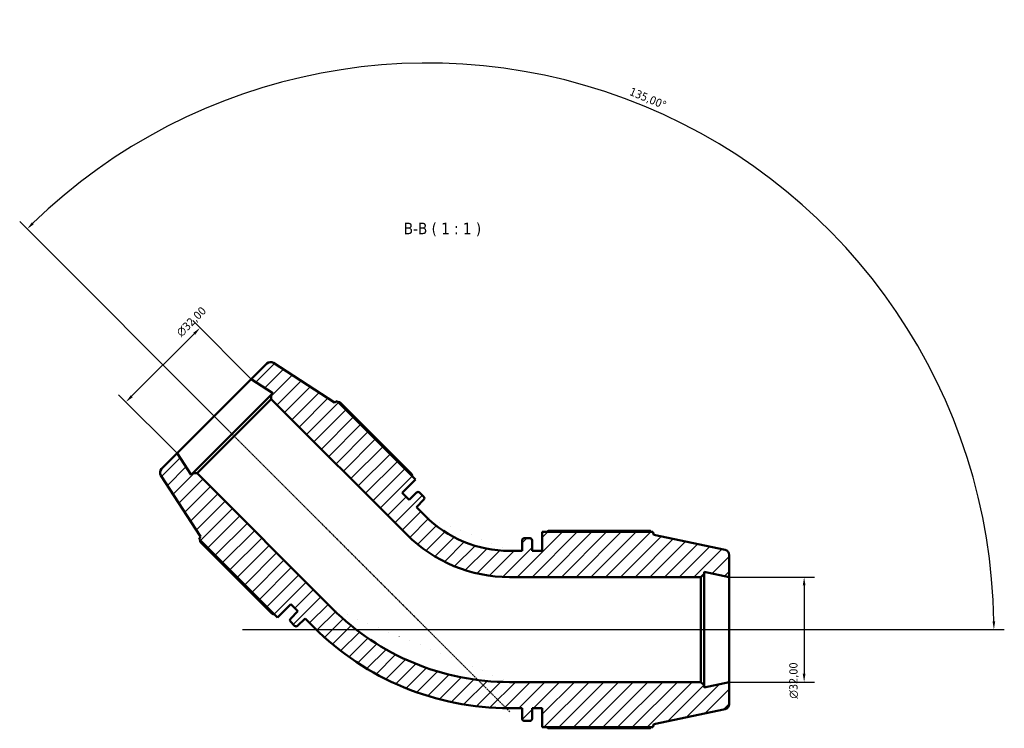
# Model space of a CAD drawing. Header units: millimetres. Extents: x 0 to 914, y 0 to 928.
# Tile 6 of 6: x 301 to 601, y 712 to 928. Entities that reach past the tile are written whole.
import ezdxf

# ---------------------------------------------------------------- set-up
doc = ezdxf.new("R2010")
doc.units = ezdxf.units.MM
doc.linetypes.add('CHAIN', pattern=[0.7087, 0.4724, -0.0591, 0.1181, -0.0591])
for name, color, linetype, lineweight in [('Centerline (ISO)', 7, 'Continuous', 25), ('Dimension (ISO)', 7, 'Continuous', 25), ('Hatch (ISO)', 7, 'Continuous', 18), ('Symbol (ISO)', 7, 'Continuous', 25), ('Visible (ISO)', 7, 'Continuous', 50)]:
    doc.layers.add(name, color=color, linetype=linetype, lineweight=lineweight)
doc.styles.add('Label Text (ISO)', font='tahoma.ttf')
doc.styles.add('Note Text (ISO)', font='tahoma.ttf')
doc.dimstyles.new('Default (ISO)', dxfattribs={"dimtxt": 2.5, "dimasz": 2.5, "dimexe": 3.175, "dimexo": 0, "dimgap": 0.762, "dimtad": 1, "dimrnd": 1e-08, "dimzin": 0, "dimtxsty": 'Note Text (ISO)', "dimcen": 0.09, "dimdle": 10, "dimclrd": 256, "dimclre": 256, "dimclrt": 232, "dimazin": 0, "dimtfac": 1.40208, "dimtmove": 0, "dimatfit": 3, "dimfxl": 1, "dimtolj": 1, "dimtzin": 0, "dimlwd": -1, "dimlwe": -1, "dimarcsym": 0})

# ---------------------------------------------------------------- blocks, each defined once
blk = doc.blocks.new('*D7')
at = {"layer": 'Defpoints', "color": 0, "transparency": 16777216}
for p in [(355.56, 833.64), (371.19, 818.01), (348.57, 795.39)]:
    blk.add_point(p, dxfattribs=at)
at = {"layer": 'Dimension (ISO)', "transparency": 16777216}
for p, q in [((371.19, 818.01), (353.32, 835.89)), ((334.7, 812.78), (353.8, 831.87)), ((348.57, 795.39), (330.69, 813.26))]:
    blk.add_line(p, q, dxfattribs=at)
for points in [[(353.5, 832.17), (354.09, 831.58), (355.56, 833.64)], [(334.41, 813.08), (335, 812.49), (332.94, 811.02)]]:
    blk.add_solid(points, dxfattribs=at)
at = {"layer": 'Dimension (ISO)', "color": 232, "true_color": 0xca0064, "transparency": 16777216, "insert": (348.08, 832.56), "char_height": 2.5, "attachment_point": 1, "rotation": 45, "style": 'Note Text (ISO)'}
blk.add_mtext('\\A1;\\fAIGDT|b0|i0;\\H2.5000;\\ln\\fTahoma|b0|i0;\\H2.5000;32,00', dxfattribs=at)
blk = doc.blocks.new('*D8')
at = {"layer": 'Defpoints', "color": 0, "transparency": 16777216}
for p in [(516.93, 757.65), (516.93, 725.65), (539.79, 725.65)]:
    blk.add_point(p, dxfattribs=at)
at = {"layer": 'Dimension (ISO)', "transparency": 16777216}
for p, q in [((516.93, 757.65), (542.96, 757.65)), ((539.79, 755.15), (539.79, 728.15)), ((516.93, 725.65), (542.96, 725.65))]:
    blk.add_line(p, q, dxfattribs=at)
for points in [[(539.37, 755.15), (540.2, 755.15), (539.79, 757.65)], [(539.37, 728.15), (540.2, 728.15), (539.79, 725.65)]]:
    blk.add_solid(points, dxfattribs=at)
at = {"layer": 'Dimension (ISO)', "color": 232, "true_color": 0xca0064, "transparency": 16777216, "insert": (535.26, 720.59), "char_height": 2.5, "attachment_point": 1, "rotation": 90, "style": 'Note Text (ISO)'}
blk.add_mtext('\\A1;\\fAIGDT|b0|i0;\\H2.5000;\\ln\\fTahoma|b0|i0;\\H2.5000;32,00', dxfattribs=at)
blk = doc.blocks.new('*D9')
at = {"layer": 'Defpoints', "color": 0, "transparency": 16777216}
for p in [(547.07, 863.78), (364.21, 802.37), (424.93, 741.65), (424.94, 741.65)]:
    blk.add_point(p, dxfattribs=at)
at = {"layer": 'Dimension (ISO)', "transparency": 16777216}
for p, q in [((364.21, 802.37), (300.55, 866.03)), ((424.94, 741.65), (600.84, 741.65))]:
    blk.add_line(p, q, dxfattribs=at)
blk.add_arc((424.93, 741.65), 172.73, 0.8293, 134.1707, dxfattribs=at)
for points in [[(304.87, 865.24), (304.28, 865.83), (302.8, 863.78)], [(598.06, 744.15), (597.23, 744.14), (597.66, 741.65)]]:
    blk.add_solid(points, dxfattribs=at)
at = {"layer": 'Dimension (ISO)', "color": 232, "true_color": 0xca0064, "transparency": 16777216, "insert": (487.23, 907.06), "char_height": 2.5, "attachment_point": 1, "rotation": 337.5, "style": 'Note Text (ISO)'}
blk.add_mtext('\\A1;135,00°', dxfattribs=at)

msp = doc.modelspace()

# ---------------------------------------------------------------- hatches: boundary and pattern name
at = {"layer": 'Hatch (ISO)'}
h = msp.add_hatch(dxfattribs=at)
h.set_pattern_fill('ANSI31', color=256, scale=25.4, style=0)
h.set_pattern_definition([(45, (0, 0), (-2.245064, 2.245064), [])])
edge = h.paths.add_edge_path()
edge.add_ellipse((377.065, 821.622), major_axis=(0.871, 1.342), ratio=1, start_angle=0, end_angle=78)
edge.add_line((375.933, 822.753), (371.193, 818.013))
edge.add_line((371.193, 818.013), (377.766, 813.744))
edge.add_line((377.766, 813.744), (377.293, 813.27))
edge.add_line((377.293, 813.27), (377.293, 811.913))
edge.add_line((377.293, 811.913), (418.569, 770.637))
edge.add_ellipse((449.933, 802.001), major_axis=(-31.364, -31.364), ratio=1, start_angle=0, end_angle=45)
edge.add_line((449.933, 757.645), (508.306, 757.645))
edge.add_line((508.306, 757.645), (509.266, 758.605))
edge.add_line((509.266, 758.605), (509.266, 759.275))
edge.add_line((509.266, 759.275), (516.933, 757.645))
edge.add_line((516.933, 757.645), (516.933, 764.35))
edge.add_ellipse((515.333, 764.35), major_axis=(1.6, 0), ratio=1, start_angle=0, end_angle=78)
edge.add_line((515.665, 765.915), (493.933, 770.534))
edge.add_line((493.933, 770.534), (493.65, 771.405))
edge.add_line((493.65, 771.405), (459.893, 771.405))
edge.add_line((459.893, 771.405), (459.893, 765.645))
edge.add_line((459.893, 765.645), (456.826, 765.645))
edge.add_line((456.826, 765.645), (456.826, 768.845))
edge.add_ellipse((456.186, 768.845), major_axis=(0.64, 0), ratio=1, start_angle=0, end_angle=90)
edge.add_line((456.186, 769.485), (454.399, 769.485))
edge.add_ellipse((454.399, 768.845), major_axis=(0, 0.64), ratio=1, start_angle=0, end_angle=90)
edge.add_line((453.759, 768.845), (453.759, 765.645))
edge.add_line((453.759, 765.645), (449.933, 765.645))
edge.add_ellipse((449.933, 802.001), major_axis=(0, -36.355), ratio=1, start_angle=315, end_angle=360, ccw=False)
edge.add_line((424.226, 776.294), (421.52, 778.999))
edge.add_line((421.52, 778.999), (423.783, 781.262))
edge.add_ellipse((423.33, 781.715), major_axis=(0.453, -0.453), ratio=1, start_angle=0, end_angle=90)
edge.add_line((423.783, 782.167), (422.519, 783.431))
edge.add_ellipse((422.067, 782.978), major_axis=(0.453, 0.453), ratio=1, start_angle=0, end_angle=90)
edge.add_line((421.614, 783.431), (419.351, 781.168))
edge.add_line((419.351, 781.168), (417.183, 783.336))
edge.add_line((417.183, 783.336), (421.256, 787.409))
edge.add_line((421.256, 787.409), (397.386, 811.279))
edge.add_line((397.386, 811.279), (396.57, 810.863))
edge.add_line((396.57, 810.863), (377.936, 822.964))
edge = h.paths.add_edge_path()
edge.add_ellipse((344.956, 789.513), major_axis=(-1.131, 1.131), ratio=1, start_angle=0, end_angle=78)
edge.add_line((343.614, 788.642), (355.715, 770.008))
edge.add_line((355.715, 770.008), (355.299, 769.192))
edge.add_line((355.299, 769.192), (379.169, 745.322))
edge.add_line((379.169, 745.322), (383.242, 749.395))
edge.add_line((383.242, 749.395), (385.41, 747.227))
edge.add_line((385.41, 747.227), (383.147, 744.964))
edge.add_ellipse((383.6, 744.511), major_axis=(-0.453, 0.453), ratio=1, start_angle=0, end_angle=90)
edge.add_line((383.147, 744.059), (384.411, 742.796))
edge.add_ellipse((384.863, 743.248), major_axis=(-0.453, -0.453), ratio=1, start_angle=0, end_angle=90)
edge.add_line((385.316, 742.796), (387.579, 745.058))
edge.add_line((387.579, 745.058), (390.285, 742.352))
edge.add_ellipse((449.933, 802.001), major_axis=(-59.648, -59.648), ratio=1, start_angle=0, end_angle=45)
edge.add_line((449.933, 717.645), (453.759, 717.645))
edge.add_line((453.759, 717.645), (453.759, 714.445))
edge.add_ellipse((454.399, 714.445), major_axis=(-0.64, 0), ratio=1, start_angle=0, end_angle=90)
edge.add_line((454.399, 713.805), (456.186, 713.805))
edge.add_ellipse((456.186, 714.445), major_axis=(0, -0.64), ratio=1, start_angle=0, end_angle=90)
edge.add_line((456.826, 714.445), (456.826, 717.645))
edge.add_line((456.826, 717.645), (459.893, 717.645))
edge.add_line((459.893, 717.645), (459.893, 711.885))
edge.add_line((459.893, 711.885), (493.65, 711.885))
edge.add_line((493.65, 711.885), (493.933, 712.756))
edge.add_line((493.933, 712.756), (515.665, 717.376))
edge.add_ellipse((515.333, 718.941), major_axis=(0.333, -1.565), ratio=1, start_angle=0, end_angle=78)
edge.add_line((516.933, 718.941), (516.933, 725.645))
edge.add_line((516.933, 725.645), (509.266, 724.016))
edge.add_line((509.266, 724.016), (509.266, 724.685))
edge.add_line((509.266, 724.685), (508.306, 725.645))
edge.add_line((508.306, 725.645), (449.933, 725.645))
edge.add_ellipse((449.933, 802.001), major_axis=(0, -76.355), ratio=1, start_angle=315, end_angle=360, ccw=False)
edge.add_line((395.941, 748.009), (354.665, 789.285))
edge.add_line((354.665, 789.285), (353.308, 789.285))
edge.add_line((353.308, 789.285), (352.834, 788.812))
edge.add_line((352.834, 788.812), (348.565, 795.385))
edge.add_line((348.565, 795.385), (343.825, 790.645))

# ---------------------------------------------------------------- linework, layer by layer
at = {"layer": 'Centerline (ISO)', "linetype": 'CHAIN'}
for p, q in [((364.211, 802.367), (449.97, 716.608)), ((368.495, 741.645), (510.806, 741.645))]:
    msp.add_line(p, q, dxfattribs=at)
at = {"layer": 'Visible (ISO)'}
for p, q in [((396.57, 810.863), (377.936, 822.964)), ((375.933, 822.753), (371.193, 818.013)), ((371.193, 818.013), (348.565, 795.385)), ((371.193, 818.013), (377.766, 813.744)), ((377.293, 813.27), (353.308, 789.285)), ((354.665, 789.285), (377.293, 811.913)), ((377.766, 813.744), (377.293, 813.27)), ((377.293, 813.27), (377.293, 811.913)), ((377.293, 811.913), (418.569, 770.637)), ((397.386, 811.279), (396.57, 810.863)), ((421.256, 787.409), (397.386, 811.279)), ((420.145, 789.014), (398.148, 811.012)), ((348.565, 795.385), (343.825, 790.645)), ((352.834, 788.812), (348.565, 795.385)), ((343.614, 788.642), (355.715, 770.008)), ((353.308, 789.285), (352.834, 788.812)), ((354.665, 789.285), (353.308, 789.285)), ((395.941, 748.009), (354.665, 789.285)), ((417.183, 783.336), (421.256, 787.409)), ((419.351, 781.168), (417.183, 783.336)), ((421.614, 783.431), (419.351, 781.168)), ((421.52, 778.999), (423.783, 781.262)), ((423.783, 782.167), (422.519, 783.431)), ((424.226, 776.294), (421.52, 778.999)), ((492.922, 771.755), (461.813, 771.755)), ((355.715, 770.008), (355.299, 769.192)), ((355.299, 769.192), (379.169, 745.322)), ((453.759, 768.845), (453.759, 765.645)), ((456.186, 769.485), (454.399, 769.485)), ((456.826, 765.645), (456.826, 768.845)), ((493.65, 771.405), (459.893, 771.405)), ((459.893, 771.405), (459.893, 765.645)), ((493.933, 770.534), (493.65, 771.405)), ((515.665, 765.915), (493.933, 770.534)), ((355.566, 768.43), (377.564, 746.433)), ((453.759, 765.645), (449.933, 765.645)), ((459.893, 765.645), (456.826, 765.645)), ((516.933, 757.645), (516.933, 764.35)), ((449.933, 757.645), (508.306, 757.645)), ((508.306, 757.645), (509.266, 758.605)), ((508.306, 757.645), (508.306, 725.645)), ((509.266, 758.605), (509.266, 759.275)), ((509.266, 759.275), (516.933, 757.645)), ((509.266, 724.685), (509.266, 758.605)), ((516.933, 725.645), (516.933, 757.645)), ((379.169, 745.322), (383.242, 749.395)), ((383.242, 749.395), (385.41, 747.227)), ((385.41, 747.227), (383.147, 744.964)), ((385.316, 742.796), (387.579, 745.058)), ((387.579, 745.058), (390.285, 742.352)), ((383.147, 744.059), (384.411, 742.796)), ((508.306, 725.645), (449.933, 725.645)), ((509.266, 724.685), (508.306, 725.645)), ((516.933, 725.645), (509.266, 724.016)), ((509.266, 724.016), (509.266, 724.685)), ((516.933, 718.941), (516.933, 725.645)), ((449.933, 717.645), (453.759, 717.645)), ((453.759, 717.645), (453.759, 714.445)), ((456.826, 714.445), (456.826, 717.645)), ((456.826, 717.645), (459.893, 717.645)), ((459.893, 717.645), (459.893, 711.885)), ((493.933, 712.756), (515.665, 717.376)), ((454.399, 713.805), (456.186, 713.805)), ((459.893, 711.885), (493.65, 711.885)), ((493.65, 711.885), (493.933, 712.756)), ((461.813, 711.536), (492.922, 711.536))]:
    msp.add_line(p, q, dxfattribs=at)
for centre, radius, start, end in [((377.065, 821.622), 1.6, 57, 135), ((344.956, 789.513), 1.6, 135, 213), ((422.067, 782.978), 0.64, 45, 135), ((423.33, 781.715), 0.64, 315, 45), ((449.933, 802.001), 36.355, 225, 270), ((449.933, 802.001), 44.355, 225, 270), ((454.399, 768.845), 0.64, 90, 180), ((456.186, 768.845), 0.64, 0, 90), ((515.333, 764.35), 1.6, 0, 78), ((449.933, 802.001), 76.355, 225, 270), ((383.6, 744.511), 0.64, 135, 225), ((384.863, 743.248), 0.64, 225, 315), ((449.933, 802.001), 84.355, 225, 270), ((515.333, 718.941), 1.6, 282, 0), ((454.399, 714.445), 0.64, 180, 270), ((456.186, 714.445), 0.64, 270, 0)]:
    msp.add_arc(centre, radius, start, end, dxfattribs=at)
for points, weights in [([(398.148, 811.012), (397.958, 810.952), (397.773, 810.892)], [2.74138513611, 2.75587287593, 2.77002672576]), ([(420.145, 789.014), (420.221, 788.689), (420.293, 788.373)], [1.02156071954, 1.01942211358, 1.01713726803]), ([(461.255, 771.405), (461.529, 771.579), (461.813, 771.755)], [1.01294135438, 1.01526667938, 1.01744657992]), ([(493.103, 771.405), (493.014, 771.579), (492.922, 771.755)], [1.00075324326, 1.00045066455, 1]), ([(355.686, 768.805), (355.626, 768.62), (355.566, 768.43)], [2.75822925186, 2.74413568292, 2.72970964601]), ([(378.206, 746.286), (377.889, 746.357), (377.564, 746.433)], [1.01713726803, 1.01942211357, 1.02156071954]), ([(461.813, 711.536), (461.529, 711.712), (461.255, 711.885)], [1.01744657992, 1.01526667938, 1.01294135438]), ([(492.922, 711.536), (493.014, 711.712), (493.103, 711.885)], [1, 1.00045066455, 1.00075324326])]:
    msp.add_rational_spline(points, weights, degree=2, dxfattribs=at)

# ---------------------------------------------------------------- texts
at = {"layer": 'Symbol (ISO)', "insert": (417.705, 861.573), "char_height": 3.5, "attachment_point": 7, "style": 'Label Text (ISO)'}
msp.add_mtext('B-B ( 1 : 1 )', dxfattribs=at)

# ---------------------------------------------------------------- dimensions: what is measured, and where the dimension line sits
at = {"layer": 'Dimension (ISO)'}
dim = msp.add_angular_dim_3p(base=(547.07, 863.782), center=(424.933, 741.645), p1=(424.943, 741.645), p2=(364.211, 802.367), dimstyle='Default (ISO)', override={"dimadec": 2, "dimtp": 0, "dimtm": 0, "dimtdec": 2}, dxfattribs=at)
dim.commit()
dim.dimension.update_dxf_attribs({"geometry": '*D9', "text_midpoint": (491.033, 901.225), "dimtype": 165})
for base, p1, p2, angle, picture, middle in [((355.563, 833.642), (348.565, 795.385), (371.193, 818.013), 225, '*D7', (355.209, 833.289)), ((539.787, 725.645), (516.933, 757.645), (516.933, 725.645), 90, '*D8', (539.787, 726.145))]:
    dim = msp.add_linear_dim(base=base, p1=p1, p2=p2, angle=angle, text='\\fAIGDT|b0|i0;\\H2.5000;\\ln\\fTahoma|b0|i0;\\H2.5000;<>', dimstyle='Default (ISO)', override={"dimdec": 2, "dimtp": 0, "dimtm": 0, "dimtdec": 2, "dimtofl": 0, "dimatfit": 1}, dxfattribs=at)
    dim.commit()
    dim.dimension.update_dxf_attribs({"geometry": picture, "text_midpoint": middle, "dimtype": 160})

doc.saveas('drawing.dxf')
